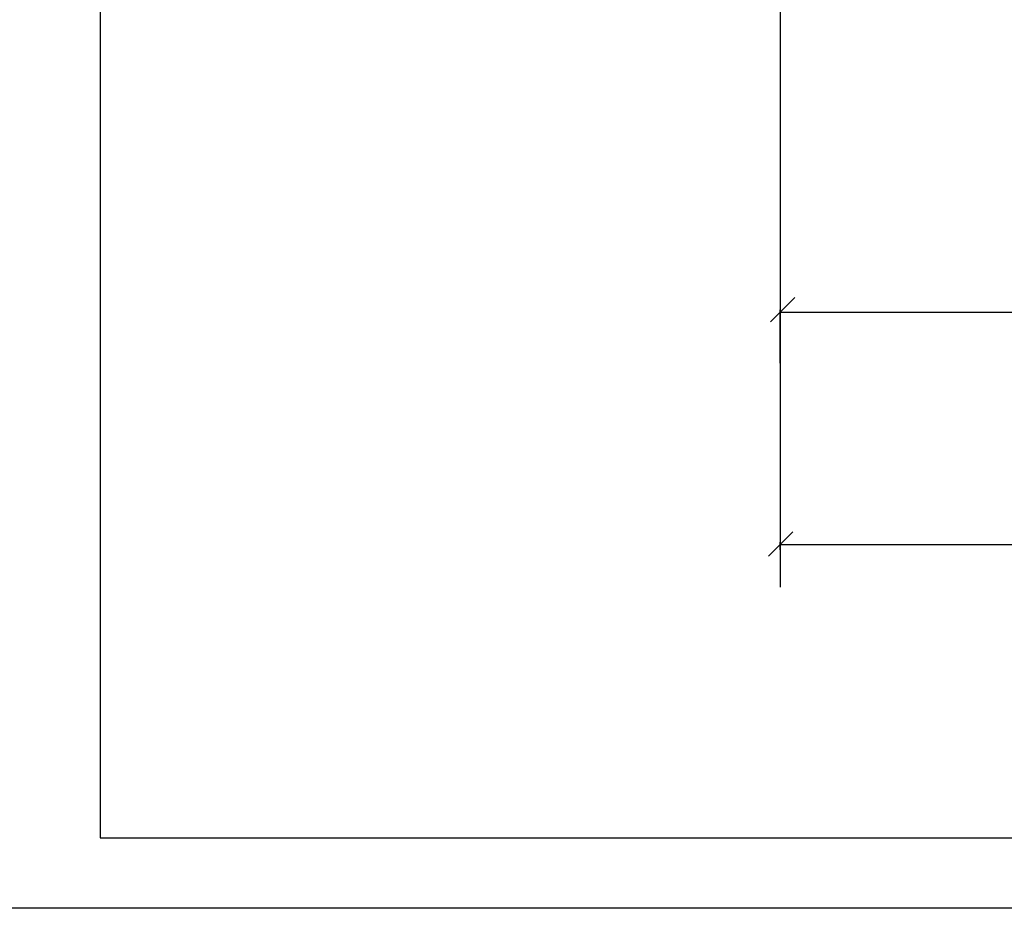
# Model space of a CAD drawing. Header units: millimetres. Extents: x -3143211 to -2549809, y 1060331 to 1394375.
# Tile 7 of 151: x -3055868 to -3048866, y 1076805 to 1083124. Entities that reach past the tile are written whole.
import ezdxf

# ---------------------------------------------------------------- set-up
doc = ezdxf.new("R2010")
doc.units = ezdxf.units.MM
doc.layers.add('(002) Рамка', color=7, linetype='Continuous')
doc.layers.add('размер', color=34, linetype='Continuous')
doc.styles.get("Standard").update_dxf_attribs({"font": 'isocpeui.ttf'})

msp = doc.modelspace()

# ---------------------------------------------------------------- linework, layer by layer
at = {"color": 0}
for p, q in [((-3055296.73173, 1118304.62022), (-3055296.73173, 1077304.62022)), ((-3055296.73173, 1077304.62022), (-2998396.73173, 1077304.62022)), ((-2997896.73173, 1076804.62022), (-3057296.73173, 1076804.62022))]:
    msp.add_line(p, q, dxfattribs=at)
at = {"color": 188, "linetype": 'ByBlock'}
for p, q in [((-3050356.53027, 1081148.8576), (-3050529.33027, 1080976.0576)), ((-3050369.79401, 1079482.54831), (-3050542.59401, 1079309.74831))]:
    msp.add_line(p, q, dxfattribs=at)
at = {"layer": 'Defpoints', "color": 188, "linetype": 'ByBlock'}
msp.add_point((-3050461.00216, 1080674.81864), dxfattribs=at)
at = {"layer": 'размер', "color": 188}
for p, q in [((-3050461.00216, 1085575.29695), (-3050461.00216, 1080415.61864)), ((-3050461.00216, 1080680.81864), (-3050461.00216, 1081061.60847)), ((-3050461.00216, 1081044.32847), (-3041378.528, 1081044.32847)), ((-3050461.00216, 1080584.81864), (-3050461.00216, 1079088.41165)), ((-3050461.00216, 1079353.61165), (-3050461.00216, 1079408.09165)), ((-3050461.00216, 1079390.81165), (-3029282.528, 1079390.81165))]:
    msp.add_line(p, q, dxfattribs=at)

# ---------------------------------------------------------------- texts
at = {"layer": '(002) Рамка', "insert": (-3069699.28716, 1081534.63865), "char_height": 300, "width": 11750.9206449, "attachment_point": 1}
msp.add_mtext('\\pi96.71032;Surxondaryo viloyati “Termiz” EIZning Bandixon tumani filiali \\P\\pi1164.55123;uchun ichimlik suvi inshootini va tarmog’ini qurish.', dxfattribs=at)

doc.saveas('drawing.dxf')
